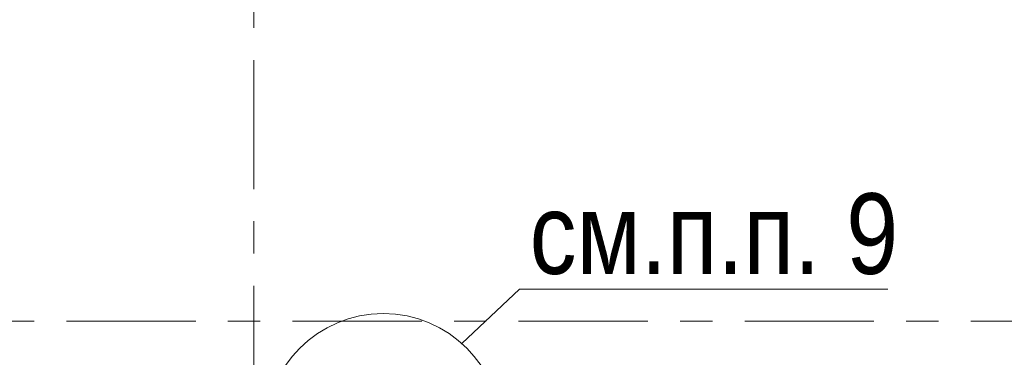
# Model space of a CAD drawing. Header units: metres. Extents: x -38 to 90, y -15 to 21.
# Tile 11 of 127: x 8.42 to 11.47, y 7.29 to 8.34. Entities that reach past the tile are written whole.
import ezdxf

# ---------------------------------------------------------------- set-up
doc = ezdxf.new("R2010")
doc.units = ezdxf.units.M
doc.linetypes.add('______11', pattern=[0.5, 0.4, -0.05, 0, -0.05])
doc.linetypes.add('______5', pattern=[1.1, 0.8, -0.1, 0.1, -0.1])
for name, color, linetype, lineweight in [('XR$2$Осевая линия (1)', 7, '______5', 13), ('XR$3$Общий слой (1)_1', 7, 'Continuous', 13), ('XR$3$Фундамент (1)_1', 7, 'Continuous', 35)]:
    doc.layers.add(name, color=color, linetype=linetype, lineweight=lineweight)
doc.styles.add('ARIAL', font='arial.ttf')

msp = doc.modelspace()

# ---------------------------------------------------------------- linework, layer by layer
at = {"layer": 'XR$2$Осевая линия (1)', "color": 253, "linetype": '______11', "lineweight": 13, "true_color": 0xa0a0a0, "transparency": 33554687}
for p, q in [((9.15, -3.39), (9.15, 19.78)), ((-2.63, 7.4), (62.6, 7.4))]:
    msp.add_line(p, q, dxfattribs=at)
at = {"layer": 'XR$3$Общий слой (1)_1', "color": 7, "linetype": 'Continuous', "lineweight": 13, "transparency": 33554687}
msp.add_lwpolyline([(9.7945, 7.3306), (9.9731, 7.4999), (11.1131, 7.4999)], dxfattribs=at)
msp.add_circle((9.5509, 7.0586), 0.3652, dxfattribs=at)

# ---------------------------------------------------------------- texts
at = {"layer": 'XR$3$Фундамент (1)_1', "color": 7, "linetype": 'Continuous', "lineweight": 13, "transparency": 33554687, "insert": (10.0042, 7.67), "char_height": 0.25, "width": 1.482417, "attachment_point": 4, "style": 'ARIAL'}
msp.add_mtext('\\W0.83;см.п.п. 9', dxfattribs=at)

doc.saveas('drawing.dxf')
